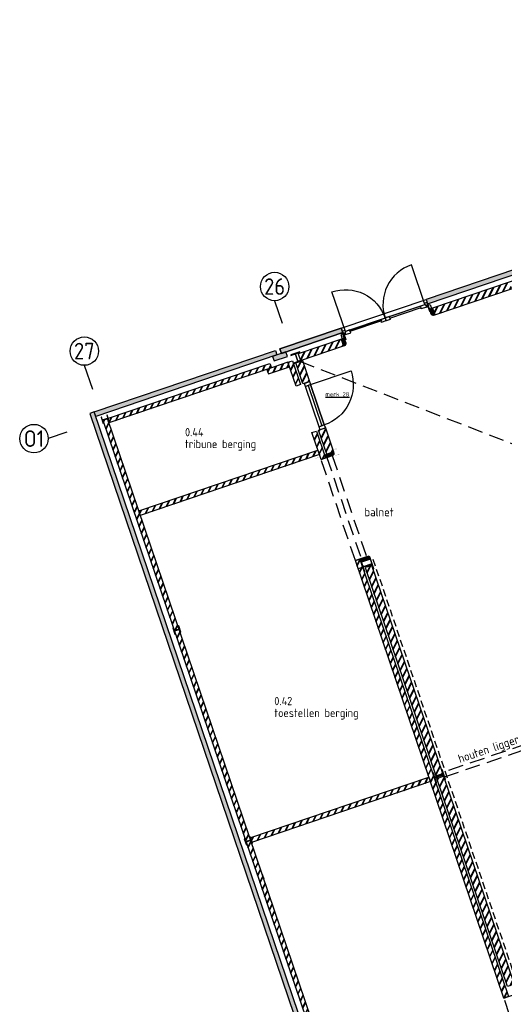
# Model space of a CAD drawing. Header units: millimetres. Extents: x -30480 to 214890, y -181324 to 108676.
# Tile 15 of 48: x 62095 to 72320, y -125309 to -104523. Entities that reach past the tile are written whole.
import ezdxf
from ezdxf.enums import TextEntityAlignment as Align
from ezdxf.xclip import XClip

# ---------------------------------------------------------------- set-up
doc = ezdxf.new("R2010")
doc.units = ezdxf.units.MM
doc.header["$LTSCALE"] = 100
doc.header["$XCLIPFRAME"] = 2
for name, pattern in [('082403 X-ref$0$DASHDOT2', [12.7, 6.35, -3.175, 0, -3.175]), ('082403 X-ref$0$DASHED', [0.75, 0.5, -0.25]), ('082403 X-ref$0$HIDDEN2', [4.7625, 3.175, -1.5875])]:
    doc.linetypes.add(name, pattern=pattern)
for name, color, linetype in [('082403 X-ref$0$Alg-Dun-Arc', 8, 'Continuous'), ('082403 X-ref$0$bib', 253, 'Continuous'), ('082403 X-ref$0$BiKoz-Draai-Az', 253, 'Continuous'), ('082403 X-ref$0$BiKoz-Hout-Az', 253, 'Continuous'), ('082403 X-ref$0$BiKoz-Hout-Drs', 253, 'Continuous'), ('082403 X-ref$0$BiWand-Alg-Arc', 8, 'Continuous'), ('082403 X-ref$0$BiWand-Bakst-Drs', 253, 'Continuous'), ('082403 X-ref$0$BuKoz-Alum-Drs', 253, 'Continuous'), ('082403 X-ref$0$BuKoz-Hout-Drs', 253, 'Continuous'), ('082403 X-ref$0$BuWand-Alg-Arc', 253, 'Continuous'), ('082403 X-ref$0$BuWand-Bakst-Drs', 253, 'Continuous'), ('082403 X-ref$0$Construct-Beton-Drs', 253, 'Continuous'), ('082403 X-ref$0$Construct-Staal-Drs', 253, 'Continuous'), ('082403 X-ref$0$Daken-Alg-Txt', 8, 'Continuous'), ('082403 X-ref$0$dakrandarceer', 253, 'Continuous'), ('082403 X-ref$0$Inricht-Alg-Az', 253, 'Continuous'), ('082403 X-ref$0$kozijn', 8, 'Continuous'), ('082403 X-ref$0$kozijn1', 8, 'Continuous'), ('082403 X-ref$0$MTXT18-100', 253, 'Continuous'), ('082403 X-ref$0$MTXT25-1', 253, 'Continuous'), ('082403 X-ref$0$MTXT35-1', 253, 'Continuous'), ('082403 X-ref$0$Stramien-Alg-Az', 9, '082403 X-ref$0$DASHDOT2'), ('082403 X-ref$0$Stramien-Alg-Drs', 8, 'Continuous'), ('082403 X-ref$0$Stramien-Alg-Txt', 253, 'Continuous'), ('082403 X-ref$0$TXT18', 253, 'Continuous'), ('082403 X-ref$0$TXT25', 253, 'Continuous')]:
    doc.layers.add(name, color=color, linetype=linetype)
doc.styles.add('082403 X-ref$0$BOS', font='isocp.shx')
doc.styles.add('082403 X-ref$0$BOS3', font='isocp.shx')
doc.styles.add('082403 X-ref$0$Standard', font='isocp.shx')
pattern_1 = [(63.75, (17820.1, 3764.48), (-98.656, 48.65176), []), (63.75, (17815.28, 3778.69), (-98.656, 48.65176), [])]
pattern_2 = [(63.75, (7.47, 17.2), (-98.656, 48.65176), []), (63.75, (2.65, 31.4), (-98.656, 48.65176), [])]

# ---------------------------------------------------------------- blocks, each defined once
blk = doc.blocks.new('082403 X-ref$0$binkozdeur1034')
at = {"layer": '082403 X-ref$0$BiKoz-Draai-Az'}
blk.add_lwpolyline([(967, 0), (67, 0), (67, -900, 0.414214)], format="xyb", close=True, dxfattribs=at)
at = {"layer": '082403 X-ref$0$BiKoz-Hout-Az'}
blk.add_line((67, 57), (967, 57), dxfattribs=at)
blk.add_lwpolyline([(67, 0), (967, 0), (967, 114), (67, 114)], close=True, dxfattribs=at)
at = {"layer": '082403 X-ref$0$BiKoz-Hout-Drs'}
for points in [[(0, 0), (67, 0), (67, 114), (0, 114)], [(967, 0), (1034, 0), (1034, 114), (967, 114)]]:
    blk.add_lwpolyline(points, close=True, dxfattribs=at)
blk = doc.blocks.new('082403 X-ref$0$_HEA140')
at = {"layer": '082403 X-ref$0$Construct-Staal-Drs'}
blk.add_lwpolyline([(-70, -66.5), (70, -66.5), (70, -58), (14.75, -58, -0.41421356), (2.75, -46), (2.75, 46, -0.41421356), (14.75, 58), (70, 58), (70, 66.5), (-70, 66.5), (-70, 58), (-14.75, 58, -0.41421356), (-2.75, 46), (-2.75, -46, -0.41421356), (-14.75, -58), (-70, -58)], format="xyb", close=True, dxfattribs=at)
blk = doc.blocks.new('082403 X-ref$0$ruimtenummer met m2_1')
at = {"layer": '082403 X-ref$0$MTXT25-1', "style": '082403 X-ref$0$BOS'}
blk.add_attdef('OPPERVLAKTE', (0, 498), '', height=250, dxfattribs=at)
at = {"layer": '082403 X-ref$0$MTXT35-1', "style": '082403 X-ref$0$BOS'}
for tag, p in [('RUIMTENUMMER', (-8, 1448)), ('RUIMTENAAM', (-8, 948))]:
    blk.add_attdef(tag, p, '', height=350, dxfattribs=at)
blk = doc.blocks.new('*U86')
at = {"layer": '082403 X-ref$0$Construct-Staal-Drs'}
blk.add_lwpolyline([(-100, -95), (100, -95), (100, -85), (21.25, -85, -0.41421356), (3.25, -67), (3.25, 67, -0.41421356), (21.25, 85), (100, 85), (100, 95), (-100, 95), (-100, 85), (-21.25, 85, -0.41421356), (-3.25, 67), (-3.25, -67, -0.41421356), (-21.25, -85), (-100, -85)], format="xyb", close=True, dxfattribs=at)
blk = doc.blocks.new('*U85')
at = {"layer": '082403 X-ref$0$Construct-Staal-Drs'}
blk.add_lwpolyline([(-110, -105), (110, -105), (110, -94), (21.5, -94, -0.4142136), (3.5, -76), (3.5, 76, -0.4142136), (21.5, 94), (110, 94), (110, 105), (-110, 105), (-110, 94), (-21.5, 94, -0.4142136), (-3.5, 76), (-3.5, -76, -0.4142136), (-21.5, -94), (-110, -94)], format="xyb", close=True, dxfattribs=at)
blk = doc.blocks.new('082403 X-ref')
at = {"layer": '082403 X-ref$0$Alg-Dun-Arc'}
h = blk.add_hatch(dxfattribs=at)
h.set_pattern_fill('ANSI31', color=256, scale=5, style=0)
h.set_pattern_definition([(63.75, (21297.802, 62747.908), (-14.2379, 7.0213), [])])
h.paths.add_polyline_path([(21362, 62901), (21298, 62879), (21310, 62845), (21373, 62867)])
h.paths.add_polyline_path([(21361, 62903), (21298, 62881), (21298, 62879), (21362, 62901)])
h.paths.add_polyline_path([(21373, 62867), (21310, 62845), (21334, 62775, 0.414214), (21385, 62750), (21410, 62759)])
h = blk.add_hatch(dxfattribs=at)
h.set_pattern_fill('ANSI31', color=256, scale=5, style=0)
h.set_pattern_definition([(153.75, (19579.721, 62164.698), (7.0213, 14.2379), [])])
h.paths.add_polyline_path([(19436, 62247), (19499, 62268), (19511, 62234), (19447, 62213)])
h.paths.add_polyline_path([(19435, 62249), (19499, 62270), (19499, 62268), (19436, 62247)])
h.paths.add_polyline_path([(19447, 62213), (19511, 62234), (19535, 62164, -0.414214), (19510, 62114), (19484, 62105)])
h = blk.add_hatch(dxfattribs=at)
h.set_pattern_fill('ANSI31', color=256, scale=5, style=0)
h.set_pattern_definition([(333.75, (19072.302, 59791.877), (-7.0213, -14.2379), [])])
h.paths.add_polyline_path([(19278, 59840, -0.414214), (19253, 59790), (19183, 59766), (19161, 59829), (19269, 59866)])
h.paths.add_polyline_path([(19183, 59766), (19149, 59754), (19127, 59818), (19161, 59829)])
h.paths.add_polyline_path([(19149, 59754), (19111, 59742), (19089, 59805), (19127, 59818)])
h = blk.add_hatch(dxfattribs=at)
h.set_pattern_fill('ANSI31', color=256, scale=5, style=0)
h.set_pattern_definition([(333.75, (19809.348, 57589.934), (-7.0213, -14.2379), [])])
h.paths.add_polyline_path([(20044, 57635), (20053, 57609), (19945, 57572), (19923, 57636), (19993, 57660, -0.414214)])
h.paths.add_polyline_path([(19945, 57572), (19848, 57540), (19826, 57603), (19923, 57636)])
at = {"layer": '082403 X-ref$0$BuWand-Alg-Arc'}
for points in [[(21255, 62991), (21223, 63086), (26114, 64746), (26146, 64651)], [(19465, 62384), (19433, 62478), (18141, 62040), (18173, 61945)], [(14253, 60614), (14220, 60709), (18046, 62008), (18078, 61913)], [(17983, 61881), (18016, 61786), (18300, 61882), (18268, 61977)], [(15707, 56018), (15802, 56050), (14220, 60709), (14126, 60677)], [(15802, 56050), (15707, 56018), (20336, 42381), (20431, 42413)]]:
    blk.add_hatch(color=256, dxfattribs=at).paths.add_polyline_path(points)
h = blk.add_hatch(dxfattribs=at)
h.set_pattern_fill('METSW', color=256, scale=2, style=0)
h.set_pattern_definition([(63.75, (21361.89, 62758.71), (-98.656, 48.6518), []), (63.75, (21357.07, 62772.91), (-98.656, 48.6518), [])])
h.paths.add_polyline_path([(21362, 62901), (21410, 62759), (23039, 63312), (22996, 63440), (22960, 63428), (22959, 63432), (23281, 63542), (23603, 63651), (23604, 63646), (23569, 63634), (23612, 63506), (23715, 63541, 0.204535), (23716, 63555), (23673, 63682, 0.041886), (23672, 63685)])
h = blk.add_hatch(dxfattribs=at)
h.set_pattern_fill('METSW', color=256, scale=2, style=0)
h.set_pattern_definition([(63.75, (-2315, 64487.49), (-98.656, 48.65176), []), (63.75, (-2319.83, 64501.69), (-98.656, 48.65176), [])])
h.paths.add_polyline_path([(18572, 61795), (18524, 61937), (19436, 62247), (19484, 62105)])
h = blk.add_hatch(dxfattribs=at)
h.set_pattern_fill('METSW', color=256, scale=2, style=0)
h.set_pattern_definition(pattern_1)
h.paths.add_polyline_path([(18319, 61762), (18351, 61668), (17897, 61513), (17865, 61608)])
h = blk.add_hatch(dxfattribs=at)
h.set_pattern_fill('METSW', color=256, scale=2, style=0)
h.set_pattern_definition(pattern_2)
h.paths.add_polyline_path([(18405, 61791), (18310, 61759), (18481, 61254), (18576, 61287)])
h = blk.add_hatch(dxfattribs=at)
h.set_pattern_fill('METSW', color=256, scale=2, style=0)
h.set_pattern_definition(pattern_2)
h.paths.add_polyline_path([(18766, 61350), (18624, 61302), (18473, 61746), (18615, 61794)])
h = blk.add_hatch(dxfattribs=at)
h.set_pattern_fill('METSW', color=256, scale=2, style=0)
h.set_pattern_definition(pattern_1)
h.paths.add_polyline_path([(17927, 61735), (17960, 61640), (14532, 60477), (14499, 60571)])
h = blk.add_hatch(dxfattribs=at)
h.set_pattern_fill('METSW', color=256, scale=2, style=0)
h.set_pattern_definition(pattern_1)
h.paths.add_polyline_path([(20636, 42493), (20541, 42461), (14405, 60539), (14499, 60571)])
h = blk.add_hatch(dxfattribs=at)
h.set_pattern_fill('METSW', color=256, scale=2, style=0)
h.set_pattern_definition(pattern_2)
h.paths.add_polyline_path([(18908, 60307), (18814, 60275), (19007, 59706), (19102, 59738)])
h = blk.add_hatch(dxfattribs=at)
h.set_pattern_fill('METSW', color=256, scale=2, style=0)
h.set_pattern_definition(pattern_2)
edge = h.paths.add_edge_path()
edge.add_line((19128, 59818), (19257, 59862))
edge.add_arc((19211, 59882), 50, 335.9066, 378.75)
edge.add_line((19259, 59898), (19098, 60372))
edge.add_line((19098, 60372), (18956, 60324))
edge.add_line((18956, 60324), (19128, 59818))
h = blk.add_hatch(dxfattribs=at)
h.set_pattern_fill('METSW', color=256, scale=2, style=0)
h.set_pattern_definition(pattern_1)
h.paths.add_polyline_path([(18949, 59906), (15162, 58621), (15194, 58526), (18982, 59812)])
h = blk.add_hatch(dxfattribs=at)
h.set_pattern_fill('METSW', color=256, scale=2, style=0)
h.set_pattern_definition(pattern_2)
h.paths.add_polyline_path([(19826, 57603), (19732, 57571), (22867, 48335), (22962, 48367)])
h = blk.add_hatch(dxfattribs=at)
h.set_pattern_fill('METSW', color=256, scale=2, style=0)
h.set_pattern_definition([(63.75, (1843.84, 56641.89), (-98.656, 48.65176), []), (63.75, (1839.02, 56656.09), (-98.656, 48.65176), [])])
h.paths.add_polyline_path([(20082, 57471), (19940, 57423), (21432, 53029), (21574, 53078)])
h = blk.add_hatch(dxfattribs=at)
h.set_pattern_fill('METSW', color=256, scale=2, style=0)
h.set_pattern_definition(pattern_2)
h.paths.add_polyline_path([(21593, 53021), (21451, 52973), (22943, 48579), (23085, 48627)])
h = blk.add_hatch(dxfattribs=at)
h.set_pattern_fill('METSW', color=256, scale=2, style=0)
h.set_pattern_definition(pattern_1)
h.paths.add_polyline_path([(21315, 52905), (21283, 53000), (17505, 51717), (17537, 51623)])
blk.add_line((17765, 50950), (17797, 50856))
at = {"layer": '082403 X-ref$0$BiKoz-Draai-Az'}
for points in [[(20360, 62693), (21197, 62977), (20913, 63813, 0.414214)], [(20357, 62692), (19521, 62408), (19237, 63244, -0.414214)]]:
    blk.add_lwpolyline(points, format="xyb", close=True, dxfattribs=at)
at = {"layer": '082403 X-ref$0$BiWand-Alg-Arc'}
for p, q in [((20357, 62692), (20357, 62692)), ((20360, 62693), (20360, 62693))]:
    blk.add_line(p, q, dxfattribs=at)
at = {"layer": '082403 X-ref$0$BiWand-Bakst-Drs'}
for points in [[(21362, 62901), (21410, 62759), (39348, 68848), (39300, 68990)], [(20082, 57471), (19940, 57423), (21432, 53029), (21574, 53078)], [(23085, 48627), (22943, 48579), (21451, 52973), (21593, 53021)]]:
    blk.add_lwpolyline(points, close=True, dxfattribs=at)
at = {"layer": '082403 X-ref$0$BuKoz-Alum-Drs'}
blk.add_line((19433, 62478), (21223, 63086), dxfattribs=at)
at = {"layer": '082403 X-ref$0$BuKoz-Hout-Drs', "linetype": '082403 X-ref$0$HIDDEN2'}
blk.add_line((19123, 59767), (19855, 57613), dxfattribs=at)
for points in [[(19007, 59706), (19244, 59787), (19968, 57651), (19732, 57571)], [(22867, 48335), (23104, 48415), (23835, 46261), (23598, 46180)]]:
    blk.add_lwpolyline(points, close=True, dxfattribs=at)
at = {"layer": '082403 X-ref$0$BuWand-Bakst-Drs'}
for points in [[(21223, 63086), (21255, 62991), (26146, 64651), (26114, 64746)], [(19433, 62478), (19465, 62384), (18173, 61945), (18141, 62040)], [(18173, 61945), (19465, 62384), (19433, 62478), (18141, 62040)], [(18572, 61795), (19484, 62105), (19436, 62247), (18524, 61937)], [(18046, 62008), (18078, 61913), (14253, 60614), (14220, 60709)], [(18016, 61786), (18300, 61882), (18268, 61977), (17983, 61881)], [(17897, 61513), (18342, 61664), (18310, 61759), (17865, 61608)], [(18576, 61286), (18482, 61254), (18310, 61759), (18405, 61791)], [(18766, 61350), (18624, 61302), (18473, 61746), (18615, 61794)], [(17927, 61735), (17960, 61640), (14532, 60477), (14499, 60571)], [(19102, 59738), (19007, 59706), (18814, 60274), (18909, 60307)], [(19127, 59818), (18956, 60323), (19098, 60371), (19269, 59866)], [(15162, 58621), (18940, 59903), (18972, 59808), (15194, 58526)], [(22962, 48367), (22867, 48335), (19732, 57571), (19826, 57603)], [(17505, 51717), (21283, 53000), (21315, 52905), (17537, 51623)]]:
    blk.add_lwpolyline(points, close=True, dxfattribs=at)
for points in [[(20431, 42413), (14220, 60709), (14126, 60677), (20336, 42381)], [(20636, 42493), (14499, 60571), (14405, 60539), (20541, 42461)]]:
    blk.add_lwpolyline(points, dxfattribs=at)
at = {"layer": '082403 X-ref$0$Construct-Beton-Drs', "linetype": '082403 X-ref$0$DASHED', "ltscale": 3}
blk.add_line((20101, 57604), (23181, 48532), dxfattribs=at)
at = {"layer": '082403 X-ref$0$Daken-Alg-Txt'}
for points in [[(21310, 62845), (21373, 62867), (21361, 62903), (21298, 62881)], [(19511, 62234), (19447, 62213), (19435, 62249), (19499, 62270)], [(19089, 59805), (19161, 59829), (19183, 59766), (19111, 59742)], [(19848, 57540), (19945, 57572), (19923, 57636), (19826, 57603)]]:
    blk.add_lwpolyline(points, close=True, dxfattribs=at)
for points in [[(21373, 62867), (21410, 62759), (21385, 62750, -0.414214), (21334, 62775), (21310, 62845)], [(19447, 62213), (19484, 62105), (19510, 62114, 0.414214), (19535, 62164), (19511, 62234)], [(19161, 59829), (19269, 59866), (19278, 59840, -0.414214), (19253, 59790), (19183, 59766)], [(19945, 57572), (20053, 57609), (20044, 57635, 0.414214), (19993, 57660), (19923, 57636)]]:
    blk.add_lwpolyline(points, format="xyb", close=True, dxfattribs=at)
at = {"layer": '082403 X-ref$0$dakrandarceer'}
blk.add_line((19798, 57406), (20039, 57488), dxfattribs=at)
at = {"layer": '082403 X-ref$0$Inricht-Alg-Az', "linetype": '082403 X-ref$0$HIDDEN2'}
blk.add_line((18557, 61779), (31889, 56600), dxfattribs=at)
blk.add_lwpolyline([(42322, 60036), (42290, 60131), (21577, 53100), (21609, 53005)], close=True, dxfattribs=at)
at = {"layer": '082403 X-ref$0$kozijn'}
for points in [[(21113, 62941), (20448, 62715), (20456, 62691), (21121, 62917)], [(21270, 62967), (21312, 62981), (21341, 62896), (21299, 62881)], [(19609, 62430), (20274, 62656), (20282, 62632), (19617, 62406)], [(19469, 62355), (19426, 62341), (19455, 62256), (19498, 62270)]]:
    blk.add_lwpolyline(points, close=True, dxfattribs=at)
at = {"layer": '082403 X-ref$0$kozijn1'}
for points in [[(21234, 62924), (21261, 62933), (21252, 62961), (21252, 62961), (21245, 62979), (21255, 62983), (21241, 63023), (21190, 63006), (21203, 62968), (21217, 62973)], [(21263, 62983), (21246, 62977), (21293, 62839), (21310, 62845)], [(21233, 62924), (21122, 62886), (21112, 62914), (21121, 62917), (21113, 62941), (21104, 62938), (21102, 62944), (21197, 62977), (21201, 62963), (21218, 62968)], [(20368, 62630), (20282, 62601), (20273, 62629), (20282, 62632), (20274, 62656), (20264, 62653), (20262, 62659), (20357, 62692), (20375, 62639), (20366, 62636)], [(20389, 62637), (20475, 62666), (20465, 62695), (20456, 62691), (20448, 62715), (20458, 62718), (20455, 62725), (20360, 62693), (20378, 62640), (20387, 62643)], [(19524, 62343), (19496, 62334), (19486, 62362), (19486, 62362), (19480, 62380), (19471, 62377), (19457, 62418), (19508, 62435), (19521, 62397), (19507, 62393)], [(19464, 62372), (19481, 62378), (19528, 62240), (19511, 62234)], [(19524, 62343), (19635, 62381), (19626, 62410), (19617, 62406), (19609, 62430), (19618, 62433), (19616, 62440), (19521, 62408), (19526, 62394), (19509, 62388)]]:
    blk.add_lwpolyline(points, close=True, dxfattribs=at)
at = {"layer": '082403 X-ref$0$Stramien-Alg-Az'}
for p, q in [((18028, 63057), (18189, 62582)), ((14013, 61694), (14183, 61192)), ((13646, 60282), (13250, 60147))]:
    blk.add_line(p, q, dxfattribs=at)
at = {"layer": '082403 X-ref$0$Stramien-Alg-Drs'}
for centre in [(18028, 63357), (14013, 61994), (12950, 60147)]:
    blk.add_circle(centre, 300, dxfattribs=at)
at = {"layer": '082403 X-ref$0$bib'}
for name, p, rotation in [('*U86', (18495, 61854), 198.7500000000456), ('082403 X-ref$0$_HEA140', (14452, 60555), 288.7499999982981), ('*U85', (19988, 57471), 108.7500000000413), ('082403 X-ref$0$_HEA140', (15963, 56105), 288.7499999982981), ('*U85', (21499, 53021), 108.7500000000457), ('082403 X-ref$0$_HEA140', (17474, 51654), 288.7499999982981)]:
    blk.add_blockref(name, p, dxfattribs=dict(at, rotation=rotation))
at = {"layer": '082403 X-ref$0$bib', "xscale": -1, "rotation": 108.7499999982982}
blk.add_blockref('082403 X-ref$0$binkozdeur1034', (18766, 61350), dxfattribs=at)
at = {"layer": '082403 X-ref$0$bib'}
ref = blk.add_blockref('082403 X-ref$0$ruimtenummer met m2_1', (16141, 59472), dxfattribs=dict(at, xscale=0.5, yscale=0.5, zscale=0.5))
ref.add_attrib('RUIMTENUMMER', '0.44', (16137, 60196), dxfattribs={"layer": '082403 X-ref$0$MTXT35-1', "height": 175, "style": '082403 X-ref$0$BOS'})
ref.add_attrib('RUIMTENAAM', 'tribune berging', (16137, 59946), dxfattribs={"layer": '082403 X-ref$0$MTXT35-1', "height": 175, "style": '082403 X-ref$0$BOS'})
ref = blk.add_blockref('082403 X-ref$0$ruimtenummer met m2_1', (18024, 53795), dxfattribs=dict(at, xscale=0.5, yscale=0.5, zscale=0.5))
ref.add_attrib('RUIMTENUMMER', '0.42', (18021, 54519), dxfattribs={"layer": '082403 X-ref$0$MTXT35-1', "height": 175, "style": '082403 X-ref$0$BOS'})
ref.add_attrib('RUIMTENAAM', 'toestellen berging', (18021, 54269), dxfattribs={"layer": '082403 X-ref$0$MTXT35-1', "height": 175, "style": '082403 X-ref$0$BOS'})
at = {"layer": '082403 X-ref$0$MTXT18-100', "style": '082403 X-ref$0$BOS3'}
blk.add_text('balnet', height=180, dxfattribs=at).set_placement((19925, 58506))
blk.add_text('houten ligger', height=180, rotation=18.75, dxfattribs=at).set_placement((21936, 53297))
at = {"layer": '082403 X-ref$0$Stramien-Alg-Txt', "style": '082403 X-ref$0$Standard'}
for s, p in [('26', (18028, 63357)), ('27', (14013, 61994)), ('O1', (12950, 60147))]:
    blk.add_text(s, height=350, dxfattribs=at).set_placement(p, align=Align.MIDDLE)
at = {"layer": '082403 X-ref$0$TXT18', "insert": (19099, 61126), "char_height": 90, "width": 612.16, "attachment_point": 1, "style": '082403 X-ref$0$BOS3'}
blk.add_mtext('{\\Lmerk 28}', dxfattribs=at)
at = {"layer": '082403 X-ref$0$TXT25', "style": '082403 X-ref$0$BOS3'}
for s, p in [('vellingblok', (19292, 59909)), ('vellingblok', (18877, 59724)), ('houtenregel ', (19320, 59783))]:
    blk.add_text(s, height=12.5, rotation=18.75, dxfattribs=at).set_placement(p)

msp = doc.modelspace()

# ---------------------------------------------------------------- block references
ref = msp.add_blockref('082403 X-ref', (49446, -173513))
XClip(ref).set_block_clipping_path([(-24555.726573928, -7811.8301967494), (165444.273426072, 82188.1698032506)])

doc.saveas('drawing.dxf')
